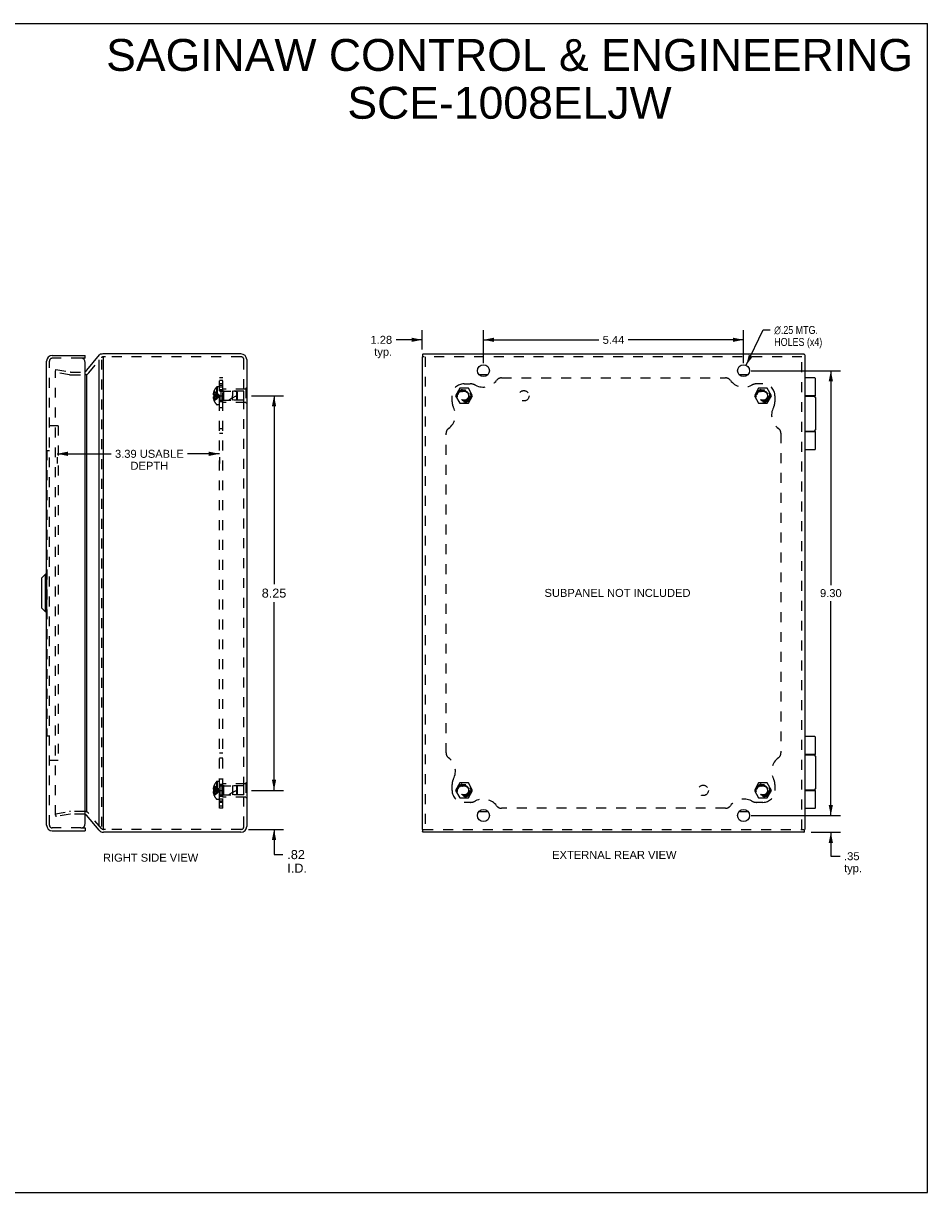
# Model space of a CAD drawing. Header units: inches. Extents: x 0 to 37.8, y 0 to 24.4.
# Tile 8 of 8: x 18.9 to 37.8, y 0 to 24.4. Entities that reach past the tile are written whole.
import ezdxf

# ---------------------------------------------------------------- set-up
doc = ezdxf.new("R2010")
doc.units = ezdxf.units.IN
doc.header["$LTSCALE"] = 2.077778
doc.header["$MEASUREMENT"] = 0
doc.linetypes.add('HIDDEN', pattern=[0.2, 0.1, -0.1])
doc.layers.get('0').update_dxf_attribs({"linetype": 'CONTINUOUS'})
for name, color, linetype in [('DEFAULT_2', 8, 'HIDDEN'), ('DIMENSIONS', 7, 'CONTINUOUS'), ('DOOR_ASSEMBLY', 7, 'CONTINUOUS'), ('SUBPANEL', 7, 'CONTINUOUS')]:
    doc.layers.add(name, color=color, linetype=linetype)
doc.styles.get("Standard").update_dxf_attribs({"font": 'arial.ttf'})
doc.styles.add('TEXTSTYLE_1', font='gdt', dxfattribs={"width": 0.8})
doc.dimstyles.new('DIMSTYLE_1', dxfattribs={"dimtxt": 0.166667, "dimasz": 0.222222, "dimexe": 0.09, "dimexo": 0.07, "dimgap": 0.0375, "dimtad": 0, "dimtih": 1, "dimtoh": 1, "dimzin": 4, "dimdsep": 46, "dimtxsty": 'Standard', "dimblk": '_FILLED', "dimblk1": '_FILLED', "dimblk2": '_FILLED', "dimcen": 0.09, "dimazin": 1, "dimtfac": 1, "dimtdec": 3, "dimtofl": 0, "dimtmove": 0, "dimatfit": 3, "dimldrblk": '_FILLED', "dimfxl": 0, "dimtolj": 1, "dimtzin": 4, "dimarcsym": 0})
doc.dimstyles.new('DIMSTYLE_2', dxfattribs={"dimtxt": 0.166667, "dimasz": 0.222222, "dimexe": 0.09, "dimexo": 0.07, "dimgap": 0.09, "dimtad": 0, "dimtih": 1, "dimtoh": 1, "dimzin": 4, "dimdsep": 46, "dimtxsty": 'Standard', "dimblk": '_FILLED', "dimblk1": '_FILLED', "dimblk2": '_FILLED', "dimcen": 0.09, "dimazin": 1, "dimtfac": 1, "dimtdec": 3, "dimtofl": 0, "dimtmove": 0, "dimatfit": 1, "dimldrblk": '_FILLED', "dimfxl": 0, "dimtolj": 1, "dimtzin": 4, "dimarcsym": 0})
doc.dimstyles.new('DIMSTYLE_3', dxfattribs={"dimtxt": 0.188889, "dimasz": 0.222222, "dimexe": 0.09, "dimexo": 0.07, "dimgap": 0.0425, "dimtad": 0, "dimtih": 1, "dimtoh": 1, "dimzin": 4, "dimdsep": 46, "dimtxsty": 'Standard', "dimblk": '_FILLED', "dimblk1": '_FILLED', "dimblk2": '_FILLED', "dimcen": 0.09, "dimazin": 1, "dimtfac": 1, "dimtdec": 3, "dimtofl": 0, "dimtmove": 0, "dimatfit": 3, "dimldrblk": '_FILLED', "dimfxl": 0, "dimtolj": 1, "dimtzin": 4, "dimarcsym": 0})

# ---------------------------------------------------------------- blocks, each defined once
blk = doc.blocks.new('_FILLED')
at = {"color": 0, "linetype": 'ByBlock'}
blk.add_solid([(0, 0), (-1, 0.2), (-1, -0.2)], dxfattribs=at)
blk = doc.blocks.new('*D1')
at = {"layer": 'DIMENSIONS', "color": 2, "linetype": 'Continuous'}
for p, q in [((28.491, 17.339), (28.491, 18.029)), ((33.929, 17.339), (33.929, 18.029)), ((28.491, 17.829), (30.9, 17.829)), ((33.929, 17.829), (31.52, 17.829))]:
    blk.add_line(p, q, dxfattribs=at)
at = {"layer": 'DIMENSIONS', "color": 2, "linetype": 'Continuous', "xscale": 0.2222222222, "yscale": 0.2222222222, "zscale": 0.2222222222, "rotation": 180}
blk.add_blockref('_FILLED', (28.491, 17.829), dxfattribs=at)
at = {"layer": 'DIMENSIONS', "color": 2, "linetype": 'Continuous', "xscale": 0.2222222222, "yscale": 0.2222222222, "zscale": 0.2222222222}
blk.add_blockref('_FILLED', (33.929, 17.829), dxfattribs=at)
at = {"layer": 'DIMENSIONS', "color": 2, "linetype": 'Continuous', "insert": (31.21, 17.912), "char_height": 0.1667, "width": 0.45291, "attachment_point": 2, "line_spacing_factor": 0.9}
blk.add_mtext('5.44', dxfattribs=at)
blk = doc.blocks.new('*D2')
at = {"layer": 'DIMENSIONS', "color": 2, "linetype": 'Continuous'}
for p, q in [((33.983, 17.296), (34.338, 18.035)), ((34.338, 18.035), (34.487, 18.035))]:
    blk.add_line(p, q, dxfattribs=at)
at = {"layer": 'DIMENSIONS', "color": 2, "linetype": 'Continuous', "xscale": 0.2222222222, "yscale": 0.2222222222, "zscale": 0.2222222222, "rotation": 244.325377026}
blk.add_blockref('_FILLED', (33.983, 17.296), dxfattribs=at)
at = {"layer": 'DIMENSIONS', "color": 2, "linetype": 'Continuous', "insert": (34.571, 18.118), "char_height": 0.16667, "width": 1.25341, "attachment_point": 1, "line_spacing_factor": 0.9, "style": 'TEXTSTYLE_1'}
blk.add_mtext('{\\fgdt;n}\\fArial;.25 MTG.\\PHOLES (x4)', dxfattribs=at)
blk = doc.blocks.new('*D3')
at = {"layer": 'DIMENSIONS', "color": 2, "linetype": 'Continuous'}
for p, q in [((34.085, 17.184), (35.954, 17.184)), ((35.754, 17.184), (35.754, 12.7)), ((35.754, 7.884), (35.754, 12.367)), ((34.21, 7.884), (35.954, 7.884))]:
    blk.add_line(p, q, dxfattribs=at)
at = {"layer": 'DIMENSIONS', "color": 2, "linetype": 'Continuous', "xscale": 0.2222222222, "yscale": 0.2222222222, "zscale": 0.2222222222}
for p, rotation in [((35.754, 17.184), 90), ((35.754, 7.884), 270)]:
    blk.add_blockref('_FILLED', p, dxfattribs=dict(at, rotation=rotation))
at = {"layer": 'DIMENSIONS', "color": 2, "linetype": 'Continuous', "insert": (35.754, 12.617), "char_height": 0.1667, "width": 0.45291, "attachment_point": 2, "line_spacing_factor": 0.9}
blk.add_mtext('9.30', dxfattribs=at)
blk = doc.blocks.new('*D4')
at = {"layer": 'DIMENSIONS', "color": 2, "linetype": 'Continuous'}
for p, q in [((35.754, 7.884), (35.754, 8.328)), ((34.085, 7.884), (35.954, 7.884)), ((35.345, 7.534), (35.954, 7.534)), ((35.754, 7.534), (35.754, 7.033)), ((35.754, 7.033), (35.948, 7.033))]:
    blk.add_line(p, q, dxfattribs=at)
at = {"layer": 'DIMENSIONS', "color": 2, "linetype": 'Continuous', "xscale": 0.2222222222, "yscale": 0.2222222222, "zscale": 0.2222222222}
for p, rotation in [((35.754, 7.884), 270), ((35.754, 7.534), 90)]:
    blk.add_blockref('_FILLED', p, dxfattribs=dict(at, rotation=rotation))
at = {"layer": 'DIMENSIONS', "color": 2, "linetype": 'Continuous', "insert": (36.031, 7.116), "char_height": 0.1667, "width": 0.37485, "attachment_point": 1, "line_spacing_factor": 0.9}
blk.add_mtext('.35\\Ptyp.', dxfattribs=at)
blk = doc.blocks.new('*D5')
at = {"layer": 'DIMENSIONS', "color": 2, "linetype": 'Continuous'}
for p, q in [((27.21, 17.629), (27.21, 18.029)), ((28.491, 17.339), (28.491, 18.029)), ((27.21, 17.829), (26.666, 17.829)), ((28.491, 17.829), (28.936, 17.829))]:
    blk.add_line(p, q, dxfattribs=at)
at = {"layer": 'DIMENSIONS', "color": 2, "linetype": 'Continuous', "xscale": 0.2222222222, "yscale": 0.2222222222, "zscale": 0.2222222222}
blk.add_blockref('_FILLED', (27.21, 17.829), dxfattribs=at)
at = {"layer": 'DIMENSIONS', "color": 2, "linetype": 'Continuous', "xscale": 0.2222222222, "yscale": 0.2222222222, "zscale": 0.2222222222, "rotation": 180}
blk.add_blockref('_FILLED', (28.491, 17.829), dxfattribs=at)
at = {"layer": 'DIMENSIONS', "color": 2, "linetype": 'Continuous', "insert": (26.582, 17.912), "char_height": 0.1667, "width": 0.45291, "attachment_point": 3, "line_spacing_factor": 0.9}
blk.add_mtext('1.28\\Ptyp.', dxfattribs=at)
blk = doc.blocks.new('*D6')
at = {"layer": 'DIMENSIONS', "color": 2, "linetype": 'Continuous'}
for p, q in [((23.638, 16.659), (24.312, 16.659)), ((24.112, 16.659), (24.112, 12.723)), ((24.112, 8.409), (24.112, 12.345)), ((23.638, 8.409), (24.312, 8.409))]:
    blk.add_line(p, q, dxfattribs=at)
at = {"layer": 'DIMENSIONS', "color": 2, "linetype": 'Continuous', "xscale": 0.2222222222, "yscale": 0.2222222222, "zscale": 0.2222222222}
for p, rotation in [((24.112, 16.659), 90), ((24.112, 8.409), 270)]:
    blk.add_blockref('_FILLED', p, dxfattribs=dict(at, rotation=rotation))
at = {"layer": 'DIMENSIONS', "color": 2, "linetype": 'Continuous', "insert": (24.112, 12.628), "char_height": 0.1889, "width": 0.5133, "attachment_point": 2, "line_spacing_factor": 0.9}
blk.add_mtext('8.25', dxfattribs=at)
blk = doc.blocks.new('*D7')
at = {"layer": 'DIMENSIONS', "color": 2, "linetype": 'Continuous'}
for p, q in [((24.112, 8.409), (24.112, 8.853)), ((23.638, 8.409), (24.312, 8.409)), ((23.576, 7.594), (24.312, 7.594)), ((24.112, 7.594), (24.112, 7.067)), ((24.112, 7.067), (24.296, 7.067))]:
    blk.add_line(p, q, dxfattribs=at)
at = {"layer": 'DIMENSIONS', "color": 2, "linetype": 'Continuous', "xscale": 0.2222222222, "yscale": 0.2222222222, "zscale": 0.2222222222}
for p, rotation in [((24.112, 8.409), 270), ((24.112, 7.594), 90)]:
    blk.add_blockref('_FILLED', p, dxfattribs=dict(at, rotation=rotation))
at = {"layer": 'DIMENSIONS', "color": 2, "linetype": 'Continuous', "insert": (24.39, 7.161), "char_height": 0.1889, "width": 0.40938, "attachment_point": 1, "line_spacing_factor": 0.9}
blk.add_mtext('.82\\PI.D.', dxfattribs=at)
blk = doc.blocks.new('*D17')
at = {"layer": 'DIMENSIONS', "color": 2, "linetype": 'Continuous'}
for p, q in [((19.581, 15.446), (20.704, 15.446)), ((22.97, 15.446), (22.305, 15.446)), ((19.581, 15.378), (19.581, 15.246)), ((22.97, 15.378), (22.97, 15.246))]:
    blk.add_line(p, q, dxfattribs=at)
at = {"layer": 'DIMENSIONS', "color": 2, "linetype": 'Continuous', "xscale": 0.2222222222, "yscale": 0.2222222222, "zscale": 0.2222222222, "rotation": 180}
blk.add_blockref('_FILLED', (19.581, 15.446), dxfattribs=at)
at = {"layer": 'DIMENSIONS', "color": 2, "linetype": 'Continuous', "xscale": 0.2222222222, "yscale": 0.2222222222, "zscale": 0.2222222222}
blk.add_blockref('_FILLED', (22.97, 15.446), dxfattribs=at)
at = {"layer": 'DIMENSIONS', "color": 2, "linetype": 'Continuous', "insert": (21.505, 15.529), "char_height": 0.16667, "width": 1.43432, "attachment_point": 2, "line_spacing_factor": 0.9}
blk.add_mtext('3.39 USABLE\\PDEPTH', dxfattribs=at)

msp = doc.modelspace()

# ---------------------------------------------------------------- linework, layer by layer
at = {"color": 7, "linetype": 'Continuous'}
for p, q in [((0, 24.444), (37.778, 24.444)), ((37.778, 0), (37.778, 24.444)), ((20.513, 17.529), (20.486, 17.529)), ((20.548, 17.464), (20.548, 17.474)), ((27.215, 17.517), (27.215, 17.474)), ((35.193, 17.529), (35.15, 17.529)), ((28.58, 17.096), (28.402, 17.096)), ((34.018, 17.096), (33.84, 17.096)), ((23.545, 16.815), (23.541, 16.815)), ((23.545, 16.659), (23.541, 16.659)), ((23.545, 16.815), (23.545, 16.503)), ((23.545, 16.503), (23.541, 16.503)), ((35.214, 9.162), (35.21, 9.162)), ((35.214, 8.906), (35.214, 9.162)), ((35.214, 8.906), (35.21, 8.906)), ((23.545, 8.565), (23.541, 8.565)), ((23.545, 8.565), (23.545, 8.253)), ((23.545, 8.409), (23.541, 8.409)), ((23.545, 8.253), (23.541, 8.253)), ((28.402, 7.971), (28.58, 7.971)), ((33.84, 7.971), (34.018, 7.971)), ((27.215, 7.594), (27.215, 7.55)), ((35.205, 7.55), (35.205, 7.594)), ((0, 0), (37.778, 0))]:
    msp.add_line(p, q, dxfattribs=at)
at = {"color": 3, "linetype": 'Continuous'}
for p, q in [((20.456, 17.513), (20.193, 17.195)), ((20.456, 7.655), (20.456, 17.413)), ((23.421, 17.534), (20.548, 17.534)), ((20.548, 7.603), (20.548, 17.464)), ((23.541, 17.414), (23.541, 7.654)), ((27.21, 17.474), (27.21, 7.594)), ((27.231, 17.534), (35.15, 17.534)), ((35.21, 17.513), (35.21, 7.594)), ((20.193, 17.104), (20.193, 7.963)), ((20.456, 7.576), (20.193, 7.89)), ((23.421, 7.534), (20.548, 7.534)), ((35.189, 7.534), (27.231, 7.534))]:
    msp.add_line(p, q, dxfattribs=at)
for points in [[(20.456, 17.513), (20.458, 17.515), (20.46, 17.516), (20.463, 17.518), (20.465, 17.52), (20.468, 17.522), (20.471, 17.524)], [(20.486, 17.529), (20.484, 17.529), (20.481, 17.528), (20.479, 17.528), (20.477, 17.527), (20.474, 17.526), (20.472, 17.525), (20.471, 17.524)], [(27.22, 17.526), (27.219, 17.525), (27.218, 17.524), (27.217, 17.523), (27.216, 17.521), (27.216, 17.52), (27.215, 17.519), (27.215, 17.517), (27.215, 17.517)], [(27.225, 17.529), (27.224, 17.528), (27.223, 17.528), (27.222, 17.527), (27.222, 17.527), (27.221, 17.526), (27.22, 17.526)], [(27.229, 17.532), (27.228, 17.531), (27.227, 17.531), (27.227, 17.53), (27.226, 17.53), (27.225, 17.529), (27.225, 17.529)], [(27.231, 17.533), (27.23, 17.533), (27.23, 17.533), (27.23, 17.533), (27.229, 17.532)], [(27.229, 17.532), (27.229, 17.532), (27.229, 17.532)], [(27.231, 17.534), (27.231, 17.534), (27.231, 17.534), (27.231, 17.534), (27.231, 17.533), (27.231, 17.533), (27.231, 17.533)], [(35.202, 17.524), (35.201, 17.525), (35.2, 17.526), (35.199, 17.527), (35.198, 17.528), (35.197, 17.528), (35.195, 17.529), (35.194, 17.529), (35.193, 17.529)], [(35.205, 17.519), (35.205, 17.52), (35.204, 17.521), (35.204, 17.521), (35.203, 17.522), (35.203, 17.523), (35.202, 17.524)], [(35.208, 17.515), (35.208, 17.516), (35.207, 17.517), (35.207, 17.517), (35.206, 17.518), (35.206, 17.518), (35.205, 17.519)], [(35.209, 17.515), (35.209, 17.515), (35.208, 17.515)], [(35.21, 17.513), (35.21, 17.513), (35.209, 17.514), (35.209, 17.514), (35.209, 17.515)], [(35.21, 17.513), (35.21, 17.513), (35.21, 17.513), (35.21, 17.513), (35.21, 17.513), (35.21, 17.513), (35.21, 17.513)], [(20.186, 17.185), (20.183, 17.18), (20.179, 17.175), (20.176, 17.17), (20.172, 17.165), (20.168, 17.161), (20.167, 17.159)], [(20.193, 17.195), (20.192, 17.193), (20.191, 17.191), (20.19, 17.19), (20.189, 17.188), (20.187, 17.186), (20.186, 17.185)], [(27.22, 7.542), (27.219, 7.543), (27.218, 7.543), (27.217, 7.545), (27.216, 7.546), (27.216, 7.547), (27.215, 7.549), (27.215, 7.55), (27.215, 7.55)], [(27.225, 7.539), (27.224, 7.539), (27.223, 7.54), (27.222, 7.54), (27.222, 7.541), (27.221, 7.541), (27.22, 7.542)], [(27.229, 7.536), (27.228, 7.536), (27.227, 7.537), (27.227, 7.537), (27.226, 7.538), (27.225, 7.538), (27.225, 7.539)], [(27.229, 7.535), (27.229, 7.535), (27.229, 7.536)], [(27.231, 7.534), (27.23, 7.534), (27.23, 7.534), (27.23, 7.535), (27.229, 7.535)], [(27.231, 7.534), (27.231, 7.534), (27.231, 7.534), (27.231, 7.534), (27.231, 7.534), (27.231, 7.534), (27.231, 7.534)], [(35.189, 7.534), (35.189, 7.534), (35.189, 7.534), (35.189, 7.534), (35.19, 7.534), (35.19, 7.534), (35.19, 7.534)], [(35.19, 7.534), (35.19, 7.534), (35.19, 7.534), (35.191, 7.535), (35.191, 7.535)], [(35.191, 7.535), (35.192, 7.535), (35.192, 7.536)], [(35.192, 7.536), (35.193, 7.536), (35.193, 7.537), (35.194, 7.537), (35.194, 7.538), (35.195, 7.538), (35.196, 7.539)], [(35.196, 7.539), (35.197, 7.539), (35.197, 7.54), (35.198, 7.54), (35.199, 7.541), (35.2, 7.541), (35.2, 7.542)], [(35.2, 7.542), (35.202, 7.543), (35.203, 7.543), (35.204, 7.545), (35.204, 7.546), (35.205, 7.547), (35.205, 7.549), (35.205, 7.55), (35.205, 7.55)]]:
    msp.add_lwpolyline(points, dxfattribs=at)
for centre in [(28.491, 17.184), (33.929, 17.184), (28.491, 7.884), (33.929, 7.884)]:
    msp.add_circle(centre, 0.125, dxfattribs=at)
for centre, radius, start, end in [((20.548, 17.414), 0.12, 90, 106.6344), ((23.421, 17.414), 0.12, 0, 90), ((20.147, 7.851), 0.06, 40, 71.1813), ((23.421, 7.654), 0.12, 270, 360), ((20.548, 7.654), 0.12, 220, 270)]:
    msp.add_arc(centre, radius, start, end, dxfattribs=at)
at = {"layer": 'DEFAULT_2', "color": 8, "linetype": 'HIDDEN'}
for p, q in [((20.239, 17.139), (20.502, 17.452)), ((20.502, 17.413), (20.502, 7.655)), ((20.588, 17.474), (20.548, 17.474)), ((23.421, 17.474), (20.588, 17.474)), ((23.481, 7.654), (23.481, 17.414)), ((35.15, 17.474), (27.231, 17.474)), ((27.27, 17.474), (27.27, 7.594)), ((35.15, 7.594), (35.15, 17.513)), ((19.54, 17.15), (19.551, 17.209)), ((19.54, 7.893), (19.54, 17.174)), ((19.837, 17.098), (19.54, 17.15)), ((19.551, 17.209), (19.848, 17.157)), ((19.858, 17.156), (20.147, 17.156)), ((19.858, 17.096), (20.147, 17.096)), ((22.856, 16.694), (22.841, 16.694)), ((22.856, 16.624), (22.841, 16.624)), ((22.856, 16.727), (22.846, 16.727)), ((22.856, 16.674), (22.846, 16.674)), ((22.856, 16.643), (22.846, 16.643)), ((22.857, 16.758), (22.856, 16.757)), ((22.857, 16.758), (22.856, 16.758)), ((22.856, 16.757), (22.856, 16.674)), ((22.857, 16.674), (22.856, 16.674)), ((22.856, 16.674), (22.879, 16.672)), ((22.856, 16.659), (22.856, 16.661)), ((22.856, 16.656), (22.856, 16.659)), ((22.856, 16.643), (22.879, 16.645)), ((22.856, 16.643), (22.856, 16.56)), ((22.856, 16.643), (22.857, 16.643)), ((22.857, 16.672), (22.857, 16.674)), ((22.857, 16.643), (22.857, 16.646)), ((22.878, 16.645), (22.9, 16.648)), ((22.9, 16.648), (22.921, 16.65)), ((22.909, 16.839), (22.909, 16.478)), ((22.921, 16.65), (22.941, 16.653)), ((22.923, 16.845), (22.923, 16.472)), ((22.97, 16.845), (22.923, 16.845)), ((22.97, 16.472), (22.97, 16.845)), ((22.998, 16.753), (22.998, 16.565)), ((22.998, 16.753), (23.245, 16.753)), ((23.045, 16.519), (23.045, 16.799)), ((23.524, 16.799), (23.045, 16.799)), ((23.055, 16.754), (23.045, 16.764)), ((23.055, 16.754), (23.055, 16.564)), ((23.482, 16.754), (23.055, 16.754)), ((23.245, 16.753), (23.245, 16.659)), ((23.335, 16.744), (23.245, 16.753)), ((23.245, 16.565), (23.245, 16.659)), ((23.335, 16.574), (23.335, 16.744)), ((23.345, 16.733), (23.335, 16.744)), ((23.345, 16.585), (23.345, 16.733)), ((23.482, 16.564), (23.482, 16.754)), ((23.524, 16.815), (23.524, 16.503)), ((23.541, 16.815), (23.524, 16.815)), ((23.541, 16.659), (23.524, 16.659)), ((27.995, 16.815), (27.905, 16.659)), ((27.905, 16.659), (27.995, 16.503)), ((28.175, 16.815), (27.995, 16.815)), ((28.265, 16.659), (28.175, 16.815)), ((28.175, 16.503), (28.265, 16.659)), ((34.245, 16.815), (34.155, 16.659)), ((34.155, 16.659), (34.245, 16.503)), ((34.425, 16.815), (34.245, 16.815)), ((34.515, 16.659), (34.425, 16.815)), ((34.425, 16.503), (34.515, 16.659)), ((22.856, 16.59), (22.846, 16.59)), ((22.856, 16.56), (22.857, 16.559)), ((22.857, 16.559), (22.856, 16.559)), ((22.97, 16.472), (22.923, 16.472)), ((22.998, 16.565), (23.245, 16.565)), ((23.055, 16.564), (23.045, 16.554)), ((23.524, 16.519), (23.045, 16.519)), ((23.482, 16.564), (23.055, 16.564)), ((23.335, 16.574), (23.245, 16.565)), ((23.345, 16.585), (23.335, 16.574)), ((23.541, 16.503), (23.524, 16.503)), ((27.995, 16.503), (28.175, 16.503)), ((34.245, 16.503), (34.425, 16.503)), ((22.909, 8.589), (22.909, 8.228)), ((22.97, 8.595), (22.923, 8.595)), ((22.923, 8.595), (22.923, 8.222)), ((22.97, 8.222), (22.97, 8.595)), ((23.541, 8.565), (23.524, 8.565)), ((23.524, 8.565), (23.524, 8.253)), ((27.995, 8.565), (27.905, 8.409)), ((28.175, 8.565), (27.995, 8.565)), ((28.265, 8.409), (28.175, 8.565)), ((34.245, 8.565), (34.155, 8.409)), ((34.425, 8.565), (34.245, 8.565)), ((34.515, 8.409), (34.425, 8.565)), ((22.856, 8.444), (22.841, 8.444)), ((22.856, 8.374), (22.841, 8.374)), ((22.856, 8.477), (22.846, 8.477)), ((22.856, 8.424), (22.846, 8.424)), ((22.856, 8.393), (22.846, 8.393)), ((22.856, 8.34), (22.846, 8.34)), ((22.857, 8.508), (22.856, 8.508)), ((22.857, 8.508), (22.856, 8.507)), ((22.856, 8.507), (22.856, 8.424)), ((22.857, 8.424), (22.856, 8.424)), ((22.856, 8.424), (22.879, 8.422)), ((22.856, 8.411), (22.856, 8.409)), ((22.856, 8.409), (22.856, 8.406)), ((22.856, 8.393), (22.879, 8.395)), ((22.856, 8.393), (22.857, 8.393)), ((22.856, 8.393), (22.856, 8.31)), ((22.857, 8.424), (22.857, 8.422)), ((22.857, 8.396), (22.857, 8.393)), ((22.878, 8.395), (22.9, 8.398)), ((22.9, 8.398), (22.921, 8.4)), ((22.921, 8.4), (22.941, 8.403)), ((22.998, 8.503), (23.245, 8.503)), ((22.998, 8.503), (22.998, 8.315)), ((22.998, 8.315), (23.245, 8.315)), ((23.524, 8.549), (23.045, 8.549)), ((23.045, 8.269), (23.045, 8.549)), ((23.055, 8.504), (23.045, 8.514)), ((23.055, 8.314), (23.045, 8.304)), ((23.482, 8.504), (23.055, 8.504)), ((23.055, 8.504), (23.055, 8.314)), ((23.482, 8.314), (23.055, 8.314)), ((23.335, 8.494), (23.245, 8.503)), ((23.245, 8.503), (23.245, 8.315)), ((23.335, 8.324), (23.245, 8.315)), ((23.345, 8.483), (23.335, 8.494)), ((23.335, 8.324), (23.335, 8.494)), ((23.345, 8.335), (23.335, 8.324)), ((23.345, 8.335), (23.345, 8.483)), ((23.482, 8.314), (23.482, 8.504)), ((23.541, 8.409), (23.524, 8.409)), ((27.905, 8.409), (27.995, 8.253)), ((28.175, 8.253), (28.265, 8.409)), ((34.155, 8.409), (34.245, 8.253)), ((34.425, 8.253), (34.515, 8.409)), ((22.856, 8.31), (22.857, 8.309)), ((22.857, 8.309), (22.856, 8.309)), ((22.97, 8.222), (22.923, 8.222)), ((23.524, 8.269), (23.045, 8.269)), ((23.541, 8.253), (23.524, 8.253)), ((27.995, 8.253), (28.175, 8.253)), ((34.245, 8.253), (34.425, 8.253)), ((19.54, 7.917), (19.837, 7.969)), ((19.54, 7.917), (19.551, 7.858)), ((19.848, 7.91), (19.551, 7.858)), ((20.147, 7.971), (19.858, 7.971)), ((20.147, 7.911), (19.858, 7.911)), ((20.502, 7.615), (20.239, 7.928)), ((20.588, 7.594), (20.548, 7.594)), ((23.421, 7.594), (20.588, 7.594)), ((27.231, 7.594), (35.189, 7.594))]:
    msp.add_line(p, q, dxfattribs=at)
for points in [[(19.54, 17.174), (19.54, 17.175), (19.541, 17.176), (19.541, 17.177), (19.541, 17.178), (19.542, 17.179), (19.542, 17.18), (19.543, 17.181), (19.543, 17.181), (19.544, 17.182), (19.545, 17.183), (19.545, 17.183)], [(19.545, 17.183), (19.546, 17.184), (19.547, 17.184), (19.548, 17.184), (19.549, 17.184), (19.55, 17.184), (19.55, 17.184)], [(19.55, 17.184), (19.551, 17.184), (19.552, 17.184)], [(22.846, 16.727), (22.845, 16.723), (22.845, 16.719), (22.844, 16.715), (22.843, 16.71), (22.843, 16.706), (22.842, 16.702), (22.842, 16.698), (22.841, 16.694)], [(22.841, 16.694), (22.842, 16.691), (22.842, 16.689), (22.842, 16.687), (22.843, 16.684), (22.844, 16.682), (22.844, 16.679), (22.845, 16.677), (22.846, 16.674)], [(22.846, 16.643), (22.845, 16.641), (22.844, 16.638), (22.844, 16.636), (22.843, 16.633), (22.842, 16.631), (22.842, 16.628), (22.842, 16.626), (22.841, 16.624)], [(22.841, 16.624), (22.842, 16.62), (22.842, 16.615), (22.843, 16.611), (22.843, 16.607), (22.844, 16.603), (22.845, 16.599), (22.845, 16.594), (22.846, 16.59)], [(22.856, 16.727), (22.878, 16.718), (22.9, 16.707), (22.921, 16.696), (22.941, 16.685), (22.961, 16.672), (22.98, 16.659)], [(22.856, 16.694), (22.878, 16.689), (22.9, 16.684), (22.921, 16.678), (22.941, 16.672), (22.961, 16.665), (22.98, 16.659)], [(22.857, 16.674), (22.857, 16.672), (22.857, 16.669), (22.856, 16.666), (22.856, 16.664), (22.856, 16.661), (22.856, 16.659)], [(22.856, 16.664), (22.856, 16.666), (22.857, 16.669)], [(22.856, 16.59), (22.878, 16.6), (22.9, 16.61), (22.921, 16.621), (22.941, 16.633), (22.961, 16.645), (22.98, 16.659)], [(22.856, 16.659), (22.856, 16.656), (22.856, 16.653), (22.856, 16.651), (22.857, 16.648), (22.857, 16.646), (22.857, 16.643)], [(22.856, 16.624), (22.878, 16.629), (22.9, 16.634), (22.921, 16.639), (22.941, 16.645), (22.961, 16.652), (22.98, 16.659)], [(22.857, 16.648), (22.856, 16.651), (22.856, 16.653)], [(22.857, 16.758), (22.879, 16.744), (22.9, 16.729), (22.921, 16.713), (22.941, 16.696), (22.961, 16.678), (22.98, 16.659)], [(22.857, 16.559), (22.879, 16.573), (22.9, 16.588), (22.921, 16.604), (22.941, 16.621), (22.961, 16.639), (22.98, 16.659)], [(22.878, 16.672), (22.9, 16.67), (22.921, 16.667), (22.941, 16.664), (22.961, 16.662), (22.98, 16.659)], [(22.9, 16.67), (22.921, 16.667), (22.941, 16.665), (22.961, 16.662), (22.98, 16.659)], [(22.941, 16.653), (22.961, 16.656), (22.98, 16.659)], [(22.941, 16.653), (22.961, 16.656), (22.98, 16.659)], [(22.846, 8.477), (22.845, 8.473), (22.845, 8.469), (22.844, 8.465), (22.843, 8.46), (22.843, 8.456), (22.842, 8.452), (22.842, 8.448), (22.841, 8.444)], [(22.841, 8.444), (22.842, 8.441), (22.842, 8.439), (22.842, 8.437), (22.843, 8.434), (22.844, 8.432), (22.844, 8.429), (22.845, 8.427), (22.846, 8.424)], [(22.846, 8.393), (22.845, 8.391), (22.844, 8.388), (22.844, 8.386), (22.843, 8.383), (22.842, 8.381), (22.842, 8.378), (22.842, 8.376), (22.841, 8.374)], [(22.841, 8.374), (22.842, 8.37), (22.842, 8.365), (22.843, 8.361), (22.843, 8.357), (22.844, 8.353), (22.845, 8.349), (22.845, 8.344), (22.846, 8.34)], [(22.856, 8.477), (22.878, 8.468), (22.9, 8.457), (22.921, 8.446), (22.941, 8.435), (22.961, 8.422), (22.98, 8.409)], [(22.856, 8.444), (22.878, 8.439), (22.9, 8.434), (22.921, 8.428), (22.941, 8.422), (22.961, 8.415), (22.98, 8.409)], [(22.856, 8.409), (22.856, 8.411), (22.856, 8.414), (22.856, 8.416), (22.857, 8.419), (22.857, 8.422), (22.857, 8.424)], [(22.857, 8.419), (22.856, 8.416), (22.856, 8.414)], [(22.856, 8.374), (22.878, 8.379), (22.9, 8.384), (22.921, 8.389), (22.941, 8.395), (22.961, 8.402), (22.98, 8.409)], [(22.857, 8.393), (22.857, 8.396), (22.857, 8.398), (22.856, 8.401), (22.856, 8.403), (22.856, 8.406), (22.856, 8.409)], [(22.856, 8.34), (22.878, 8.35), (22.9, 8.36), (22.921, 8.371), (22.941, 8.383), (22.961, 8.395), (22.98, 8.409)], [(22.856, 8.403), (22.856, 8.401), (22.857, 8.398)], [(22.857, 8.508), (22.879, 8.494), (22.9, 8.479), (22.921, 8.463), (22.941, 8.446), (22.961, 8.428), (22.98, 8.409)], [(22.857, 8.309), (22.879, 8.323), (22.9, 8.338), (22.921, 8.354), (22.941, 8.371), (22.961, 8.389), (22.98, 8.409)], [(22.878, 8.422), (22.9, 8.42), (22.921, 8.417), (22.941, 8.414), (22.961, 8.412), (22.98, 8.409)], [(22.9, 8.42), (22.921, 8.417), (22.941, 8.415), (22.961, 8.412), (22.98, 8.409)], [(22.941, 8.403), (22.961, 8.406), (22.98, 8.409)], [(22.941, 8.403), (22.961, 8.406), (22.98, 8.409)], [(19.54, 7.893), (19.54, 7.892), (19.541, 7.891), (19.541, 7.89), (19.541, 7.889), (19.542, 7.888), (19.542, 7.887)], [(19.546, 7.884), (19.545, 7.884), (19.545, 7.885), (19.544, 7.885), (19.543, 7.886), (19.543, 7.887), (19.542, 7.887)], [(19.55, 7.883), (19.55, 7.883), (19.549, 7.883), (19.548, 7.883), (19.547, 7.883), (19.546, 7.884)], [(19.552, 7.883), (19.551, 7.883), (19.55, 7.883)]]:
    msp.add_lwpolyline(points, dxfattribs=at)
for centre, radius in [((28.085, 16.659), 0.142), ((28.085, 16.659), 0.14), ((28.085, 16.659), 0.105), ((28.085, 16.659), 0.095), ((34.335, 16.659), 0.142), ((34.335, 16.659), 0.14), ((34.335, 16.659), 0.105), ((34.335, 16.659), 0.095), ((28.085, 8.409), 0.142), ((28.085, 8.409), 0.14), ((28.085, 8.409), 0.105), ((28.085, 8.409), 0.095), ((34.335, 8.409), 0.142), ((34.335, 8.409), 0.14), ((34.335, 8.409), 0.105), ((34.335, 8.409), 0.095)]:
    msp.add_circle(centre, radius, dxfattribs=at)
for centre, radius, start, end in [((20.548, 17.414), 0.06, 90, 140), ((23.421, 17.414), 0.06, 0, 90), ((19.858, 17.216), 0.06, 260, 270), ((20.147, 17.216), 0.12, 270, 320), ((19.858, 17.216), 0.12, 260, 270), ((23.099, 16.659), 0.261, 157.9106, 164.8059), ((23.099, 16.659), 0.262, 136.4862, 157.6387), ((22.923, 16.825), 0.02, 90, 136.4862), ((22.998, 16.781), 0.0282, 180, 270), ((23.515, 16.113), 0.571, 107.3354, 127.8138), ((23.099, 16.659), 0.261, 195.1941, 202.0894), ((23.099, 16.659), 0.262, 202.3613, 223.5138), ((22.923, 16.492), 0.02, 223.5138, 270), ((22.998, 16.536), 0.0282, 90, 180), ((23.099, 8.409), 0.262, 136.4862, 157.6387), ((22.923, 8.575), 0.02, 90, 136.4862), ((23.099, 8.409), 0.261, 157.9106, 164.8059), ((23.099, 8.409), 0.261, 195.1941, 202.0894), ((22.998, 8.531), 0.0282, 180, 270), ((22.998, 8.286), 0.0282, 90, 180), ((23.515, 7.863), 0.571, 107.3354, 127.8138), ((23.099, 8.409), 0.262, 202.3613, 223.5138), ((22.923, 8.242), 0.02, 223.5138, 270), ((19.858, 7.851), 0.12, 90, 100), ((19.858, 7.851), 0.06, 90, 100), ((20.147, 7.851), 0.12, 40, 90), ((20.147, 7.851), 0.06, 71.1813, 90), ((20.548, 7.654), 0.06, 220, 270), ((23.421, 7.654), 0.06, 270, 360)]:
    msp.add_arc(centre, radius, start, end, dxfattribs=at)
at = {"layer": 'DOOR_ASSEMBLY', "color": 3, "linetype": 'Continuous'}
for p, q in [((19.356, 7.684), (19.356, 17.384)), ((19.476, 17.504), (20.166, 17.504)), ((20.166, 7.714), (20.166, 17.354)), ((19.476, 7.564), (20.166, 7.564))]:
    msp.add_line(p, q, dxfattribs=at)
at = {"layer": 'DOOR_ASSEMBLY', "color": 8, "linetype": 'HIDDEN'}
for p, q in [((19.416, 7.684), (19.416, 17.384)), ((20.076, 17.444), (19.476, 17.444)), ((19.597, 16.034), (19.416, 16.034)), ((19.597, 16.034), (19.597, 9.034)), ((19.361, 15.518), (19.361, 9.549)), ((19.361, 15.518), (19.416, 15.518)), ((19.361, 9.549), (19.416, 9.549)), ((19.597, 9.034), (19.416, 9.034)), ((20.076, 7.624), (19.476, 7.624))]:
    msp.add_line(p, q, dxfattribs=at)
at = {"layer": 'DOOR_ASSEMBLY', "color": 7, "linetype": 'Continuous'}
for p, q in [((20.166, 17.444), (20.076, 17.444)), ((20.166, 17.444), (20.166, 17.504)), ((35.418, 17.034), (35.21, 17.034)), ((35.431, 16.659), (35.431, 17.021)), ((35.431, 16.659), (35.21, 16.659)), ((35.21, 16.654), (35.401, 16.654)), ((35.351, 16.659), (35.351, 16.654)), ((35.431, 16.624), (35.431, 15.944)), ((35.401, 15.914), (35.21, 15.914)), ((35.21, 15.909), (35.431, 15.909)), ((35.351, 15.914), (35.351, 15.909)), ((35.431, 15.547), (35.431, 15.909)), ((35.21, 15.534), (35.418, 15.534)), ((19.249, 12.84), (19.249, 12.228)), ((19.334, 12.928), (19.251, 12.845)), ((19.251, 12.845), (19.251, 12.223)), ((19.334, 12.14), (19.334, 12.928)), ((19.353, 12.928), (19.334, 12.928)), ((19.353, 12.928), (19.353, 12.14)), ((19.334, 12.14), (19.251, 12.223)), ((19.353, 12.14), (19.334, 12.14)), ((35.418, 9.534), (35.21, 9.534)), ((19.352, 9.315), (19.356, 9.315)), ((19.352, 9.059), (19.352, 9.315)), ((35.431, 9.159), (35.431, 9.521)), ((19.352, 9.059), (19.356, 9.059)), ((35.431, 9.159), (35.214, 9.159)), ((35.214, 9.154), (35.401, 9.154)), ((35.351, 9.159), (35.351, 9.154)), ((35.431, 9.124), (35.431, 8.444)), ((35.401, 8.414), (35.21, 8.414)), ((35.21, 8.409), (35.431, 8.409)), ((35.351, 8.414), (35.351, 8.409)), ((35.431, 8.047), (35.431, 8.409)), ((35.21, 8.034), (35.418, 8.034)), ((20.076, 7.624), (20.166, 7.624)), ((20.166, 7.624), (20.166, 7.564))]:
    msp.add_line(p, q, dxfattribs=at)
for points in [[(35.361, 16.659), (35.36, 16.659), (35.36, 16.659), (35.359, 16.659), (35.358, 16.659), (35.358, 16.659), (35.357, 16.658), (35.357, 16.658), (35.356, 16.658), (35.356, 16.658), (35.355, 16.658), (35.355, 16.658), (35.355, 16.658), (35.354, 16.658), (35.354, 16.658), (35.354, 16.658), (35.353, 16.658), (35.353, 16.658), (35.353, 16.658), (35.352, 16.658), (35.352, 16.657), (35.352, 16.657), (35.351, 16.657), (35.351, 16.657), (35.351, 16.657)], [(35.351, 15.91), (35.351, 15.91), (35.351, 15.91), (35.352, 15.91), (35.352, 15.91), (35.352, 15.91), (35.353, 15.91), (35.353, 15.91), (35.353, 15.909), (35.354, 15.909), (35.354, 15.909), (35.354, 15.909), (35.355, 15.909), (35.355, 15.909), (35.355, 15.909), (35.356, 15.909), (35.356, 15.909), (35.357, 15.909), (35.357, 15.909), (35.358, 15.909), (35.358, 15.909), (35.359, 15.909), (35.36, 15.909), (35.36, 15.909), (35.361, 15.909)], [(35.361, 9.159), (35.36, 9.159), (35.36, 9.159), (35.359, 9.159), (35.358, 9.159), (35.358, 9.159), (35.357, 9.158), (35.357, 9.158), (35.356, 9.158), (35.356, 9.158), (35.355, 9.158), (35.355, 9.158), (35.355, 9.158), (35.354, 9.158), (35.354, 9.158), (35.354, 9.158), (35.353, 9.158), (35.353, 9.158), (35.353, 9.158), (35.352, 9.158), (35.352, 9.157), (35.352, 9.157), (35.351, 9.157), (35.351, 9.157), (35.351, 9.157)], [(35.351, 8.41), (35.351, 8.41), (35.351, 8.41), (35.352, 8.41), (35.352, 8.41), (35.352, 8.41), (35.353, 8.41), (35.353, 8.41), (35.353, 8.409), (35.354, 8.409), (35.354, 8.409), (35.354, 8.409), (35.355, 8.409), (35.355, 8.409), (35.355, 8.409), (35.356, 8.409), (35.356, 8.409), (35.357, 8.409), (35.357, 8.409), (35.358, 8.409), (35.358, 8.409), (35.359, 8.409), (35.36, 8.409), (35.36, 8.409), (35.361, 8.409)]]:
    msp.add_lwpolyline(points, dxfattribs=at)
at = {"layer": 'DOOR_ASSEMBLY', "color": 3, "linetype": 'Continuous'}
for centre, radius, start, end in [((19.476, 17.384), 0.12, 90, 180), ((20.076, 17.354), 0.09, 0, 90), ((19.476, 7.684), 0.12, 180, 270), ((20.076, 7.714), 0.09, 270, 360)]:
    msp.add_arc(centre, radius, start, end, dxfattribs=at)
at = {"layer": 'DOOR_ASSEMBLY', "color": 8, "linetype": 'HIDDEN'}
for centre, start, end in [((19.476, 17.384), 90, 180), ((19.476, 7.684), 180, 270)]:
    msp.add_arc(centre, 0.06, start, end, dxfattribs=at)
at = {"layer": 'DOOR_ASSEMBLY', "color": 7, "linetype": 'Continuous'}
for centre, radius, start, end in [((35.418, 17.021), 0.013, 0, 90), ((35.401, 16.624), 0.03, 0, 90), ((35.401, 15.944), 0.03, 270, 360), ((35.418, 15.547), 0.013, 270, 360), ((19.256, 12.84), 0.0071, 135, 180), ((19.353, 12.925), 0.00305, 360, 90), ((19.256, 12.228), 0.0071, 180, 225), ((19.353, 12.143), 0.00305, 270, 0), ((35.418, 9.521), 0.013, 0, 90), ((35.401, 9.124), 0.03, 0, 90), ((35.401, 8.444), 0.03, 270, 360), ((35.418, 8.047), 0.013, 270, 360)]:
    msp.add_arc(centre, radius, start, end, dxfattribs=at)
at = {"layer": 'SUBPANEL', "color": 8, "linetype": 'HIDDEN'}
for p, q in [((22.97, 8.034), (22.97, 17.034)), ((23.045, 17.034), (22.97, 17.034)), ((22.97, 16.982), (23.045, 16.982)), ((23.045, 16.909), (22.97, 16.909)), ((22.97, 16.88), (23.045, 16.88)), ((23.045, 8.034), (23.045, 17.034)), ((28.085, 16.909), (28.21, 16.909)), ((28.868, 17.034), (33.552, 17.034)), ((34.335, 16.909), (34.21, 16.909)), ((23.045, 16.84), (22.97, 16.84)), ((23.045, 16.784), (22.97, 16.784)), ((23.045, 16.768), (22.97, 16.768)), ((22.97, 16.659), (23.045, 16.659)), ((27.835, 16.534), (27.835, 16.659)), ((34.585, 16.659), (34.585, 16.534)), ((23.045, 16.55), (22.97, 16.55)), ((23.045, 16.534), (22.97, 16.534)), ((22.97, 16.417), (23.045, 16.417)), ((22.97, 15.977), (23.045, 15.977)), ((22.97, 15.876), (23.045, 15.876)), ((27.71, 9.191), (27.71, 15.876)), ((34.71, 15.876), (34.71, 9.191)), ((22.97, 9.191), (23.045, 9.191)), ((22.97, 9.09), (23.045, 9.09)), ((22.97, 8.651), (23.045, 8.651)), ((23.045, 8.534), (22.97, 8.534)), ((23.045, 8.518), (22.97, 8.518)), ((22.97, 8.409), (23.045, 8.409)), ((27.835, 8.409), (27.835, 8.534)), ((34.585, 8.534), (34.585, 8.409)), ((23.045, 8.3), (22.97, 8.3)), ((23.045, 8.284), (22.97, 8.284)), ((23.045, 8.228), (22.97, 8.228)), ((22.97, 8.188), (23.045, 8.188)), ((23.045, 8.159), (22.97, 8.159)), ((22.97, 8.085), (23.045, 8.085)), ((28.21, 8.159), (28.085, 8.159)), ((34.335, 8.159), (34.21, 8.159)), ((23.045, 8.034), (22.97, 8.034)), ((33.552, 8.034), (28.868, 8.034))]:
    msp.add_line(p, q, dxfattribs=at)
for centre, radius in [((28.085, 16.659), 0.125), ((29.335, 16.659), 0.109), ((34.335, 16.659), 0.125), ((28.085, 8.409), 0.125), ((33.085, 8.409), 0.109), ((34.335, 8.409), 0.125)]:
    msp.add_circle(centre, radius, dxfattribs=at)
for centre, radius, start, end in [((28.085, 16.659), 0.25, 90, 180), ((28.21, 16.659), 0.25, 62.1089, 90), ((28.488, 17.184), 0.344, 242.1089, 324.1013), ((28.868, 16.909), 0.125, 90, 144.1013), ((33.552, 16.909), 0.125, 35.8987, 90), ((33.932, 17.184), 0.344, 215.8987, 297.8911), ((34.21, 16.659), 0.25, 90, 117.8911), ((34.335, 16.659), 0.25, 0, 90), ((27.56, 16.256), 0.344, 305.8987, 27.8911), ((28.085, 16.534), 0.25, 180, 207.8911), ((34.86, 16.256), 0.344, 152.1089, 234.1013), ((34.335, 16.534), 0.25, 332.1089, 360), ((27.835, 15.876), 0.125, 125.8987, 180), ((34.585, 15.876), 0.125, 0, 54.1013), ((27.835, 9.191), 0.125, 180, 234.1013), ((27.56, 8.811), 0.344, 332.1089, 54.1013), ((34.86, 8.811), 0.344, 125.8987, 207.8911), ((34.585, 9.191), 0.125, 305.8987, 360), ((28.085, 8.534), 0.25, 152.1089, 180), ((34.335, 8.534), 0.25, 0, 27.8911), ((28.085, 8.409), 0.25, 180, 270), ((34.335, 8.409), 0.25, 270, 360), ((28.21, 8.409), 0.25, 270, 297.8911), ((28.488, 7.884), 0.344, 35.8987, 117.8911), ((28.868, 8.159), 0.125, 215.8987, 270), ((33.552, 8.159), 0.125, 270, 324.1013), ((33.932, 7.884), 0.344, 62.1089, 144.1013), ((34.21, 8.409), 0.25, 242.1089, 270)]:
    msp.add_arc(centre, radius, start, end, dxfattribs=at)

# ---------------------------------------------------------------- texts
at = {"layer": 'DIMENSIONS', "color": 2, "linetype": 'Continuous', "attachment_point": 2, "line_spacing_factor": 0.9}
for s, insert, char_height, width in [('SAGINAW CONTROL & ENGINEERING\\PSCE-1008ELJW', (29.036, 24.118), 0.66667, 16.83767), ('SUBPANEL NOT INCLUDED', (31.294, 12.621), 0.16667, 3.04771), ('EXTERNAL REAR VIEW', (31.227, 7.144), 0.16667, 2.5948), ('RIGHT SIDE VIEW', (21.531, 7.086), 0.16667, 1.98761)]:
    msp.add_mtext(s, dxfattribs=dict(at, insert=insert, char_height=char_height, width=width))

# ---------------------------------------------------------------- dimensions: what is measured, and where the dimension line sits
at = {"layer": 'DIMENSIONS', "color": 2, "linetype": 'Continuous'}
dim = msp.add_linear_dim(base=(28.491, 17.829), p1=(27.21, 18.099), p2=(28.491, 17.269), text='<>\\Ptyp.', dimstyle='DIMSTYLE_1', dxfattribs=at)
dim.commit()
dim.dimension.update_dxf_attribs({"geometry": '*D5', "text_midpoint": (26.356, 17.704), "dimtype": 160})
dim = msp.add_diameter_dim_2p(p1=(33.983, 17.296), p2=(33.875, 17.071), text='%%c<> MTG.\\PHOLES (x4)', dimstyle='DIMSTYLE_2', override={"dimpost": '<>'}, dxfattribs=at)
dim.commit()
dim.dimension.update_dxf_attribs({"geometry": '*D2', "text_midpoint": (35.197, 17.91), "dimtype": 163})
dim = msp.add_linear_dim(base=(33.929, 17.829), p1=(28.491, 17.269), p2=(33.929, 17.269), dimstyle='DIMSTYLE_1', dxfattribs=at)
dim.commit()
dim.dimension.update_dxf_attribs({"geometry": '*D1', "text_midpoint": (31.21, 17.827), "dimtype": 160})
for base, p1, p2, dimstyle, picture, middle in [((35.754, 7.884), (34.015, 17.184), (34.14, 7.884), 'DIMSTYLE_1', '*D3', (35.753, 12.533)), ((24.112, 8.409), (23.568, 16.659), (23.568, 8.409), 'DIMSTYLE_3', '*D6', (24.112, 12.533))]:
    dim = msp.add_linear_dim(base=base, p1=p1, p2=p2, angle=270, dimstyle=dimstyle, dxfattribs=at)
    dim.commit()
    dim.dimension.update_dxf_attribs({"geometry": picture, "text_midpoint": middle, "dimtype": 160})
for base, p1, p2, angle, text, dimstyle, picture, middle in [((19.581, 15.446), (22.97, 15.176), (19.581, 15.176), 180, '<> USABLE\\PDEPTH', 'DIMSTYLE_1', '*D17', (21.505, 15.321)), ((24.112398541, 8.408626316), (23.506253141, 7.593626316), (23.56775314, 8.408626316), 90, '<>\\PI.D.', 'DIMSTYLE_3', '*D7', (24.594864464, 6.925005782)), ((35.754, 7.884), (35.275, 7.534), (34.015, 7.884), 90, '<>\\Ptyp.', 'DIMSTYLE_1', '*D4', (36.219, 6.908))]:
    dim = msp.add_linear_dim(base=base, p1=p1, p2=p2, angle=angle, text=text, dimstyle=dimstyle, dxfattribs=at)
    dim.commit()
    dim.dimension.update_dxf_attribs({"geometry": picture, "text_midpoint": middle, "dimtype": 160})

doc.saveas('drawing.dxf')
